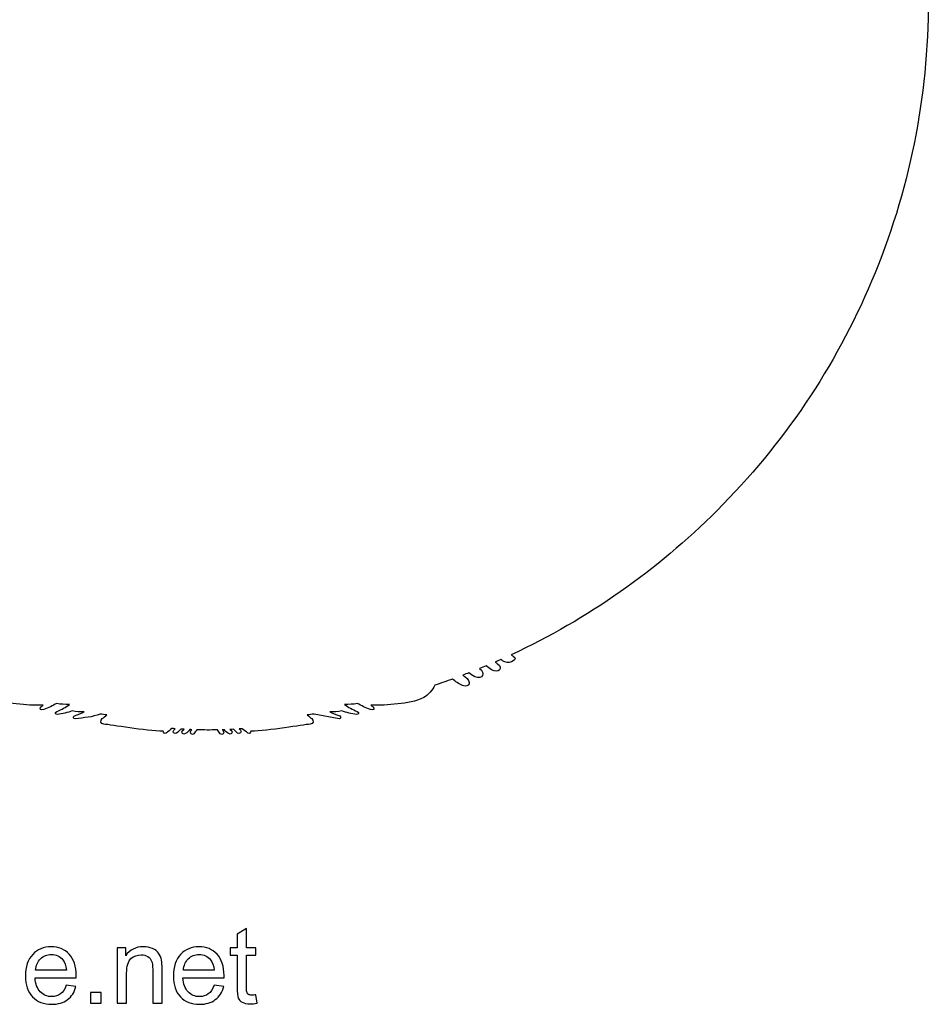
# Model space of a CAD drawing. Header units: millimetres. Extents: x -482 to 545, y -423 to 387.
# Tile 141 of 256: x 363 to 545, y -423 to -225. Entities that reach past the tile are written whole.
import ezdxf

# ---------------------------------------------------------------- set-up
doc = ezdxf.new("R2010")
doc.units = ezdxf.units.MM
doc.header["$MEASUREMENT"] = 0
doc.layers.add('Layer 1', color=7, linetype='Continuous')

msp = doc.modelspace()

# ---------------------------------------------------------------- linework, layer by layer
at = {"layer": 'Layer 1'}
msp.add_open_spline([(533.7911, -164.9185), (526.4989, -147.6772), (516.0587, -132.1927), (502.7622, -118.8958), (502.7622, -118.8958), (489.4653, -105.5989), (473.9808, -95.1592), (456.7395, -87.8666), (456.7395, -87.8666), (438.8883, -80.3164), (419.9264, -76.4881), (400.3804, -76.4881), (400.3804, -76.4881), (380.8344, -76.4881), (361.8726, -80.3164), (344.0217, -87.8666), (344.0217, -87.8666), (326.7804, -95.1592), (311.2963, -105.5989), (297.999, -118.8958), (297.999, -118.8958), (284.7025, -132.1927), (274.2624, -147.6772), (266.9698, -164.9185), (266.9698, -164.9185), (259.4196, -182.7694), (255.5913, -201.7312), (255.5913, -221.2772), (255.5913, -221.2772), (255.5913, -240.8236), (259.4196, -259.7854), (266.9698, -277.636), (266.9698, -277.636), (274.2624, -294.8776), (284.7025, -310.3617), (297.999, -323.659), (297.999, -323.659), (309.6118, -335.2717), (322.8946, -344.7025), (337.5574, -351.7634), (337.5574, -351.7634), (337.5574, -351.7637), (337.5571, -351.7644), (337.5571, -351.7644), (337.5571, -351.7644), (337.5804, -351.7757), (337.6033, -351.7863), (337.6266, -351.7973), (337.6266, -351.7973), (337.6583, -351.8128), (337.6901, -351.829), (337.7222, -351.8445), (337.7222, -351.8445), (337.7225, -351.8442), (337.7225, -351.8435), (337.7229, -351.8431), (337.7229, -351.8431), (338.2485, -352.0957), (338.7749, -352.3469), (339.3044, -352.5931), (339.3044, -352.5931), (339.1368, -352.7423), (338.9643, -352.863), (338.8299, -352.9335), (338.8299, -352.9335), (337.8996, -353.4246), (339.4444, -354.5168), (340.6072, -354.0335), (340.6072, -354.0335), (340.9226, -353.9023), (341.1822, -353.7358), (341.4041, -353.5481), (341.4041, -353.5481), (341.7837, -353.7174), (342.1629, -353.8864), (342.5439, -354.0526), (342.5439, -354.0526), (342.3862, -354.181), (342.225, -354.3002), (342.062, -354.4057), (342.062, -354.4057), (340.7758, -355.2375), (341.9534, -356.4603), (343.2463, -355.6238), (343.2463, -355.6238), (343.6506, -355.3628), (344.0182, -355.1), (344.3498, -354.8244), (344.3498, -354.8244), (344.7925, -355.0107), (345.236, -355.1949), (345.6801, -355.3765), (345.6801, -355.3765), (344.3699, -356.1315), (345.0469, -357.7864), (346.6305, -356.9947), (346.6305, -356.9947), (347.0972, -356.7612), (347.4832, -356.5051), (347.8095, -356.2253), (347.8095, -356.2253), (348.2057, -356.3802), (348.6025, -356.5329), (348.9998, -356.6839), (348.9998, -356.6839), (348.8851, -356.7809), (348.768, -356.8748), (348.6438, -356.9605), (348.6438, -356.9605), (347.1547, -357.9927), (347.6613, -359.3188), (349.0827, -358.7406), (349.0827, -358.7406), (349.8574, -358.4252), (350.528, -357.9899), (351.0917, -357.4615), (351.0917, -357.4615), (352.2764, -357.8908), (353.4652, -358.3046), (354.6587, -358.7022), (354.6587, -358.7022), (355.1437, -359.7182), (355.8546, -360.5885), (356.8911, -361.1737), (356.8911, -361.1737), (358.4433, -362.0511), (360.362, -362.2328), (362.1016, -362.436), (362.1016, -362.436), (364.0916, -362.6685), (365.5595, -362.787), (367.4853, -362.7136), (367.4853, -362.7136), (367.3502, -362.8251), (367.2119, -362.939), (367.0655, -363.0583), (367.0655, -363.0583), (366.6768, -363.3754), (366.9008, -363.864), (367.5947, -363.5934), (367.5947, -363.5934), (368.5278, -363.2294), (369.3921, -362.8311), (370.2052, -362.3721), (370.2052, -362.3721), (371.029, -362.5453), (371.9042, -362.5873), (372.7551, -362.569), (372.7551, -362.569), (372.0372, -363.1151), (371.2149, -363.5977), (370.2292, -363.9889), (370.2292, -363.9889), (369.777, -364.1688), (369.9223, -364.6327), (370.3524, -364.5749), (370.3524, -364.5749), (371.374, -364.4366), (372.3836, -364.1914), (373.3404, -363.8407), (373.3404, -363.8407), (374.1059, -364.0122), (374.9194, -364.0672), (375.7185, -364.0619), (375.7185, -364.0619), (375.1794, -364.3283), (374.5391, -364.5914), (373.75, -364.8723), (373.75, -364.8723), (373.4402, -364.9901), (373.5323, -365.496), (373.8875, -365.4501), (373.8875, -365.4501), (375.68, -365.218), (377.397, -365.1428), (378.9047, -364.4849), (378.9047, -364.4849), (379.3591, -364.553), (379.8142, -364.6172), (380.2696, -364.6803), (380.2696, -364.6803), (379.9663, -364.9358), (379.6597, -365.1781), (379.3549, -365.4039), (379.3549, -365.4039), (378.8818, -365.7546), (379.0134, -366.4975), (379.6872, -366.5384), (379.6872, -366.5384), (381.1011, -366.6234), (388.0886, -367.8906), (391.5748, -367.9234), (391.5748, -367.9234), (391.573, -368.2258), (391.8662, -368.5189), (392.1731, -368.2967), (392.1731, -368.2967), (392.6013, -368.0003), (392.9838, -367.6994), (393.3408, -367.3904), (393.3408, -367.3904), (393.5591, -367.408), (393.7771, -367.4271), (393.9955, -367.4433), (393.9955, -367.4433), (393.895, -367.5361), (393.7941, -367.6289), (393.689, -367.7227), (393.689, -367.7227), (393.2878, -368.0818), (393.8802, -368.6703), (394.2795, -368.3132), (394.2795, -368.3132), (394.578, -368.0465), (394.8556, -367.7837), (395.1191, -367.5177), (395.1191, -367.5177), (395.3484, -367.5318), (395.5781, -367.5453), (395.8074, -367.5576), (395.8074, -367.5576), (395.7044, -367.65), (395.5978, -367.7389), (395.4867, -367.825), (395.4867, -367.825), (395.0623, -368.1538), (395.6571, -368.7405), (396.0773, -368.4156), (396.0773, -368.4156), (396.3888, -368.1743), (396.6682, -367.903), (396.9215, -367.6116), (396.9215, -367.6116), (397.058, -367.6172), (397.1942, -367.6211), (397.3307, -367.626), (397.3307, -367.626), (397.2679, -367.7051), (397.2044, -367.7841), (397.1377, -367.861), (397.1377, -367.861), (396.7878, -368.2656), (397.3762, -368.8583), (397.7283, -368.4512), (397.7283, -368.4512), (397.9459, -368.2), (398.1347, -367.9351), (398.3051, -367.6613), (398.3051, -367.6613), (399.6918, -367.698), (401.0786, -367.7029), (402.465, -367.6754), (402.465, -367.6754), (402.6333, -367.9446), (402.8192, -368.2046), (403.033, -368.4512), (403.033, -368.4512), (403.3854, -368.8583), (403.9738, -368.2656), (403.6235, -367.861), (403.6235, -367.861), (403.5621, -367.7901), (403.5046, -367.7174), (403.4464, -367.6451), (403.4464, -367.6451), (403.5833, -367.6409), (403.7202, -367.637), (403.8571, -367.632), (403.8571, -367.632), (404.1061, -367.9157), (404.3799, -368.1799), (404.684, -368.4156), (404.684, -368.4156), (405.1038, -368.7405), (405.6989, -368.1538), (405.2745, -367.825), (405.2745, -367.825), (405.175, -367.7481), (405.0801, -367.668), (404.9874, -367.5858), (404.9874, -367.5858), (405.2153, -367.5749), (405.4435, -367.5608), (405.6714, -367.5481), (405.6714, -367.5481), (405.9261, -367.8035), (406.1949, -368.0564), (406.4814, -368.3132), (406.4814, -368.3132), (406.8811, -368.6703), (407.4737, -368.0818), (407.0719, -367.7227), (407.0719, -367.7227), (406.9809, -367.6412), (406.8941, -367.5608), (406.8066, -367.4803), (406.8066, -367.4803), (407.0257, -367.4652), (407.2444, -367.4458), (407.4635, -367.4288), (407.4635, -367.4288), (407.8082, -367.7245), (408.1775, -368.0127), (408.5882, -368.2967), (408.5882, -368.2967), (408.8951, -368.5189), (409.1882, -368.2258), (409.1861, -367.9234), (409.1861, -367.9234), (412.6726, -367.8906), (419.6601, -366.6234), (421.074, -366.5384), (421.074, -366.5384), (421.7478, -366.4975), (421.8798, -365.7546), (421.4067, -365.4039), (421.4067, -365.4039), (421.1016, -365.1781), (420.795, -364.9358), (420.4916, -364.6803), (420.4916, -364.6803), (420.9467, -364.6172), (421.4021, -364.553), (421.8565, -364.4849), (421.8565, -364.4849), (421.8565, -364.4849), (426.8737, -365.4501), (426.8737, -365.4501), (426.8737, -365.4501), (427.2293, -365.496), (427.321, -364.9901), (427.0113, -364.8723), (427.0113, -364.8723), (426.2221, -364.5914), (425.5818, -364.3283), (425.0428, -364.0619), (425.0428, -364.0619), (425.8418, -364.0672), (426.6557, -364.0122), (427.4212, -363.8407), (427.4212, -363.8407), (428.3776, -364.1914), (429.3869, -364.4366), (430.4089, -364.5749), (430.4089, -364.5749), (430.8389, -364.6327), (430.9839, -364.1688), (430.5317, -363.9889), (430.5317, -363.9889), (429.5463, -363.5977), (428.724, -363.1151), (428.0065, -362.569), (428.0065, -362.569), (428.857, -362.5873), (429.7323, -362.5453), (430.556, -362.3721), (430.556, -362.3721), (431.3691, -362.8311), (432.2331, -363.2294), (433.1669, -363.5934), (433.1669, -363.5934), (433.8605, -363.864), (434.0841, -363.3754), (433.6957, -363.0583), (433.6957, -363.0583), (433.5497, -362.939), (433.411, -362.8251), (433.2759, -362.7136), (433.2759, -362.7136), (435.2014, -362.787), (436.6693, -362.6685), (438.6597, -362.436), (438.6597, -362.436), (440.3996, -362.2328), (442.3176, -362.0511), (443.8702, -361.1737), (443.8702, -361.1737), (444.9066, -360.5885), (445.6178, -359.7182), (446.1029, -358.7022), (446.1029, -358.7022), (447.2957, -358.3046), (448.4852, -357.8908), (449.6695, -357.4615), (449.6695, -357.4615), (450.2336, -357.9899), (450.9039, -358.4252), (451.6786, -358.7406), (451.6786, -358.7406), (453.1003, -359.3188), (453.6061, -357.9927), (452.1171, -356.9605), (452.1171, -356.9605), (451.9932, -356.8748), (451.8758, -356.7809), (451.7618, -356.6839), (451.7618, -356.6839), (452.159, -356.5329), (452.5559, -356.3802), (452.9521, -356.2253), (452.9521, -356.2253), (453.2781, -356.5051), (453.664, -356.7612), (454.1307, -356.9947), (454.1307, -356.9947), (455.7143, -357.7864), (456.3917, -356.1315), (455.0811, -355.3765), (455.0811, -355.3765), (455.5253, -355.1949), (455.9683, -355.0107), (456.4114, -354.8244), (456.4114, -354.8244), (456.7434, -355.1), (457.111, -355.3628), (457.5149, -355.6238), (457.5149, -355.6238), (458.8075, -356.4603), (459.9854, -355.2375), (458.6995, -354.4057), (458.6995, -354.4057), (458.5362, -354.3002), (458.3753, -354.181), (458.2173, -354.0526), (458.2173, -354.0526), (458.5983, -353.8864), (458.9779, -353.7174), (459.3568, -353.5481), (459.3568, -353.5481), (459.579, -353.7358), (459.8387, -353.9023), (460.1544, -354.0335), (460.1544, -354.0335), (461.3172, -354.5168), (462.8616, -353.4246), (461.931, -352.9335), (461.931, -352.9335), (461.7966, -352.863), (461.6248, -352.7423), (461.4569, -352.5931), (461.4569, -352.5931), (476.8136, -345.448), (490.6894, -335.7314), (502.7622, -323.659), (502.7622, -323.659), (516.0587, -310.3617), (526.4989, -294.8776), (533.7911, -277.636), (533.7911, -277.636), (541.3416, -259.7854), (545.17, -240.8236), (545.17, -221.2772), (545.17, -221.2772), (545.17, -201.7312), (541.3416, -182.7694), (533.7911, -164.9185)], degree=3, knots=[0, 0, 0, 0, 0.00869565, 0.00869565, 0.00869565, 0.00869565, 0.0173913, 0.0173913, 0.0173913, 0.0173913, 0.02608696, 0.02608696, 0.02608696, 0.02608696, 0.03478261, 0.03478261, 0.03478261, 0.03478261, 0.04347826, 0.04347826, 0.04347826, 0.04347826, 0.05217391, 0.05217391, 0.05217391, 0.05217391, 0.06086957, 0.06086957, 0.06086957, 0.06086957, 0.06956522, 0.06956522, 0.06956522, 0.06956522, 0.07826087, 0.07826087, 0.07826087, 0.07826087, 0.08695652, 0.08695652, 0.08695652, 0.08695652, 0.09565217, 0.09565217, 0.09565217, 0.09565217, 0.10434783, 0.10434783, 0.10434783, 0.10434783, 0.11304348, 0.11304348, 0.11304348, 0.11304348, 0.12173913, 0.12173913, 0.12173913, 0.12173913, 0.13043478, 0.13043478, 0.13043478, 0.13043478, 0.13913043, 0.13913043, 0.13913043, 0.13913043, 0.14782609, 0.14782609, 0.14782609, 0.14782609, 0.15652174, 0.15652174, 0.15652174, 0.15652174, 0.16521739, 0.16521739, 0.16521739, 0.16521739, 0.17391304, 0.17391304, 0.17391304, 0.17391304, 0.1826087, 0.1826087, 0.1826087, 0.1826087, 0.19130435, 0.19130435, 0.19130435, 0.19130435, 0.2, 0.2, 0.2, 0.2, 0.20869565, 0.20869565, 0.20869565, 0.20869565, 0.2173913, 0.2173913, 0.2173913, 0.2173913, 0.22608696, 0.22608696, 0.22608696, 0.22608696, 0.23478261, 0.23478261, 0.23478261, 0.23478261, 0.24347826, 0.24347826, 0.24347826, 0.24347826, 0.25217391, 0.25217391, 0.25217391, 0.25217391, 0.26086957, 0.26086957, 0.26086957, 0.26086957, 0.26956522, 0.26956522, 0.26956522, 0.26956522, 0.27826087, 0.27826087, 0.27826087, 0.27826087, 0.28695652, 0.28695652, 0.28695652, 0.28695652, 0.29565217, 0.29565217, 0.29565217, 0.29565217, 0.30434783, 0.30434783, 0.30434783, 0.30434783, 0.31304348, 0.31304348, 0.31304348, 0.31304348, 0.32173913, 0.32173913, 0.32173913, 0.32173913, 0.33043478, 0.33043478, 0.33043478, 0.33043478, 0.33913043, 0.33913043, 0.33913043, 0.33913043, 0.34782609, 0.34782609, 0.34782609, 0.34782609, 0.35652174, 0.35652174, 0.35652174, 0.35652174, 0.36521739, 0.36521739, 0.36521739, 0.36521739, 0.37391304, 0.37391304, 0.37391304, 0.37391304, 0.3826087, 0.3826087, 0.3826087, 0.3826087, 0.39130435, 0.39130435, 0.39130435, 0.39130435, 0.4, 0.4, 0.4, 0.4, 0.40869565, 0.40869565, 0.40869565, 0.40869565, 0.4173913, 0.4173913, 0.4173913, 0.4173913, 0.42608696, 0.42608696, 0.42608696, 0.42608696, 0.43478261, 0.43478261, 0.43478261, 0.43478261, 0.44347826, 0.44347826, 0.44347826, 0.44347826, 0.45217391, 0.45217391, 0.45217391, 0.45217391, 0.46086957, 0.46086957, 0.46086957, 0.46086957, 0.46956522, 0.46956522, 0.46956522, 0.46956522, 0.47826087, 0.47826087, 0.47826087, 0.47826087, 0.48695652, 0.48695652, 0.48695652, 0.48695652, 0.49565217, 0.49565217, 0.49565217, 0.49565217, 0.50434783, 0.50434783, 0.50434783, 0.50434783, 0.51304348, 0.51304348, 0.51304348, 0.51304348, 0.52173913, 0.52173913, 0.52173913, 0.52173913, 0.53043478, 0.53043478, 0.53043478, 0.53043478, 0.53913043, 0.53913043, 0.53913043, 0.53913043, 0.54782609, 0.54782609, 0.54782609, 0.54782609, 0.55652174, 0.55652174, 0.55652174, 0.55652174, 0.56521739, 0.56521739, 0.56521739, 0.56521739, 0.57391304, 0.57391304, 0.57391304, 0.57391304, 0.5826087, 0.5826087, 0.5826087, 0.5826087, 0.59130435, 0.59130435, 0.59130435, 0.59130435, 0.6, 0.6, 0.6, 0.6, 0.60869565, 0.60869565, 0.60869565, 0.60869565, 0.6173913, 0.6173913, 0.6173913, 0.6173913, 0.62608696, 0.62608696, 0.62608696, 0.62608696, 0.63478261, 0.63478261, 0.63478261, 0.63478261, 0.64347826, 0.64347826, 0.64347826, 0.64347826, 0.65217391, 0.65217391, 0.65217391, 0.65217391, 0.66086957, 0.66086957, 0.66086957, 0.66086957, 0.66956522, 0.66956522, 0.66956522, 0.66956522, 0.67826087, 0.67826087, 0.67826087, 0.67826087, 0.68695652, 0.68695652, 0.68695652, 0.68695652, 0.69565217, 0.69565217, 0.69565217, 0.69565217, 0.70434783, 0.70434783, 0.70434783, 0.70434783, 0.71304348, 0.71304348, 0.71304348, 0.71304348, 0.72173913, 0.72173913, 0.72173913, 0.72173913, 0.73043478, 0.73043478, 0.73043478, 0.73043478, 0.73913043, 0.73913043, 0.73913043, 0.73913043, 0.74782609, 0.74782609, 0.74782609, 0.74782609, 0.75652174, 0.75652174, 0.75652174, 0.75652174, 0.76521739, 0.76521739, 0.76521739, 0.76521739, 0.77391304, 0.77391304, 0.77391304, 0.77391304, 0.7826087, 0.7826087, 0.7826087, 0.7826087, 0.79130435, 0.79130435, 0.79130435, 0.79130435, 0.8, 0.8, 0.8, 0.8, 0.80869565, 0.80869565, 0.80869565, 0.80869565, 0.8173913, 0.8173913, 0.8173913, 0.8173913, 0.82608696, 0.82608696, 0.82608696, 0.82608696, 0.83478261, 0.83478261, 0.83478261, 0.83478261, 0.84347826, 0.84347826, 0.84347826, 0.84347826, 0.85217391, 0.85217391, 0.85217391, 0.85217391, 0.86086957, 0.86086957, 0.86086957, 0.86086957, 0.86956522, 0.86956522, 0.86956522, 0.86956522, 0.87826087, 0.87826087, 0.87826087, 0.87826087, 0.88695652, 0.88695652, 0.88695652, 0.88695652, 0.89565217, 0.89565217, 0.89565217, 0.89565217, 0.90434783, 0.90434783, 0.90434783, 0.90434783, 0.91304348, 0.91304348, 0.91304348, 0.91304348, 0.92173913, 0.92173913, 0.92173913, 0.92173913, 0.93043478, 0.93043478, 0.93043478, 0.93043478, 0.93913043, 0.93913043, 0.93913043, 0.93913043, 0.94782609, 0.94782609, 0.94782609, 0.94782609, 0.95652174, 0.95652174, 0.95652174, 0.95652174, 0.96521739, 0.96521739, 0.96521739, 0.96521739, 0.97391304, 0.97391304, 0.97391304, 0.97391304, 0.9826087, 0.9826087, 0.9826087, 0.9826087, 1, 1, 1, 1], dxfattribs=at)
at = {"layer": 'Layer 1', "color": 250}
for points, knots in [([(410.1876, -420.8142), (410.1876, -420.8142), (410.4437, -422.4718), (410.4437, -422.4718), (410.4437, -422.4718), (409.9173, -422.5821), (409.4441, -422.639), (409.0315, -422.639), (409.0315, -422.639), (408.3521, -422.639), (407.8256, -422.5323), (407.4486, -422.3153), (407.4486, -422.3153), (407.0751, -422.0983), (406.8118, -421.8173), (406.6589, -421.4651), (406.6589, -421.4651), (406.5059, -421.113), (406.4312, -420.3731), (406.4312, -419.2454), (406.4312, -419.2454), (406.4312, -419.2454), (406.4312, -412.8638), (406.4312, -412.8638), (406.4312, -412.8638), (406.4312, -412.8638), (405.0439, -412.8638), (405.0439, -412.8638), (405.0439, -412.8638), (405.0439, -412.8638), (405.0439, -411.4125), (405.0439, -411.4125), (405.0439, -411.4125), (405.0439, -411.4125), (406.4312, -411.4125), (406.4312, -411.4125), (406.4312, -411.4125), (406.4312, -411.4125), (406.4312, -408.6734), (406.4312, -408.6734), (406.4312, -408.6734), (406.4312, -408.6734), (408.3094, -407.5458), (408.3094, -407.5458), (408.3094, -407.5458), (408.3094, -407.5458), (408.3094, -411.4125), (408.3094, -411.4125), (408.3094, -411.4125), (408.3094, -411.4125), (410.1876, -411.4125), (410.1876, -411.4125), (410.1876, -411.4125), (410.1876, -411.4125), (410.1876, -412.8638), (410.1876, -412.8638), (410.1876, -412.8638), (410.1876, -412.8638), (408.3094, -412.8638), (408.3094, -412.8638), (408.3094, -412.8638), (408.3094, -412.8638), (408.3094, -419.3521), (408.3094, -419.3521), (408.3094, -419.3521), (408.3094, -419.8893), (408.3414, -420.2343), (408.409, -420.3873), (408.409, -420.3873), (408.473, -420.5403), (408.5797, -420.6612), (408.7292, -420.7537), (408.7292, -420.7537), (408.8786, -420.8426), (409.092, -420.8889), (409.3694, -420.8889), (409.3694, -420.8889), (409.5758, -420.8889), (409.8497, -420.864), (410.1876, -420.8142)], [0, 0, 0, 0, 0.04761905, 0.04761905, 0.04761905, 0.04761905, 0.0952381, 0.0952381, 0.0952381, 0.0952381, 0.14285714, 0.14285714, 0.14285714, 0.14285714, 0.19047619, 0.19047619, 0.19047619, 0.19047619, 0.23809524, 0.23809524, 0.23809524, 0.23809524, 0.28571429, 0.28571429, 0.28571429, 0.28571429, 0.33333333, 0.33333333, 0.33333333, 0.33333333, 0.38095238, 0.38095238, 0.38095238, 0.38095238, 0.42857143, 0.42857143, 0.42857143, 0.42857143, 0.47619048, 0.47619048, 0.47619048, 0.47619048, 0.52380952, 0.52380952, 0.52380952, 0.52380952, 0.57142857, 0.57142857, 0.57142857, 0.57142857, 0.61904762, 0.61904762, 0.61904762, 0.61904762, 0.66666667, 0.66666667, 0.66666667, 0.66666667, 0.71428571, 0.71428571, 0.71428571, 0.71428571, 0.76190476, 0.76190476, 0.76190476, 0.76190476, 0.80952381, 0.80952381, 0.80952381, 0.80952381, 0.85714286, 0.85714286, 0.85714286, 0.85714286, 0.9047619, 0.9047619, 0.9047619, 0.9047619, 1, 1, 1, 1]), ([(372.1254, -418.9039), (372.1254, -418.9039), (374.0677, -419.1601), (374.0677, -419.1601), (374.0677, -419.1601), (373.7653, -420.2877), (373.1997, -421.1663), (372.3744, -421.7888), (372.3744, -421.7888), (371.5492, -422.4113), (370.4962, -422.7244), (369.2121, -422.7244), (369.2121, -422.7244), (367.5971, -422.7244), (366.3165, -422.2264), (365.3703, -421.2304), (365.3703, -421.2304), (364.4241, -420.2379), (363.951, -418.8399), (363.951, -417.0435), (363.951, -417.0435), (363.951, -415.1867), (364.4277, -413.7424), (365.3846, -412.718), (365.3846, -412.718), (366.3414, -411.6899), (367.5829, -411.1777), (369.1089, -411.1777), (369.1089, -411.1777), (370.5852, -411.1777), (371.7911, -411.6793), (372.7266, -412.686), (372.7266, -412.686), (373.6622, -413.6926), (374.1317, -415.1084), (374.1317, -416.9333), (374.1317, -416.9333), (374.1317, -417.0435), (374.1281, -417.2107), (374.121, -417.4313), (374.121, -417.4313), (374.121, -417.4313), (365.8719, -417.4313), (365.8719, -417.4313), (365.8719, -417.4313), (365.943, -418.6443), (366.2845, -419.5763), (366.9035, -420.2201), (366.9035, -420.2201), (367.5189, -420.864), (368.2908, -421.1877), (369.2121, -421.1877), (369.2121, -421.1877), (369.8986, -421.1877), (370.4856, -421.0062), (370.9694, -420.6434), (370.9694, -420.6434), (371.4567, -420.2806), (371.8409, -419.7008), (372.1254, -418.9039)], [0, 0, 0, 0, 0.0625, 0.0625, 0.0625, 0.0625, 0.125, 0.125, 0.125, 0.125, 0.1875, 0.1875, 0.1875, 0.1875, 0.25, 0.25, 0.25, 0.25, 0.3125, 0.3125, 0.3125, 0.3125, 0.375, 0.375, 0.375, 0.375, 0.4375, 0.4375, 0.4375, 0.4375, 0.5, 0.5, 0.5, 0.5, 0.5625, 0.5625, 0.5625, 0.5625, 0.625, 0.625, 0.625, 0.625, 0.6875, 0.6875, 0.6875, 0.6875, 0.75, 0.75, 0.75, 0.75, 0.8125, 0.8125, 0.8125, 0.8125, 0.875, 0.875, 0.875, 0.875, 1, 1, 1, 1]), ([(365.9786, -415.8946), (365.9786, -415.8946), (372.1468, -415.8946), (372.1468, -415.8946), (372.1468, -415.8946), (372.065, -414.9626), (371.8266, -414.2654), (371.4389, -413.7994), (371.4389, -413.7994), (370.8449, -413.0772), (370.0694, -412.7144), (369.1196, -412.7144), (369.1196, -412.7144), (368.2588, -412.7144), (367.5367, -413.0025), (366.9497, -413.5788), (366.9497, -413.5788), (366.3663, -414.1551), (366.0426, -414.927), (365.9786, -415.8946)], [0, 0, 0, 0, 0.16666667, 0.16666667, 0.16666667, 0.16666667, 0.33333333, 0.33333333, 0.33333333, 0.33333333, 0.5, 0.5, 0.5, 0.5, 0.66666667, 0.66666667, 0.66666667, 0.66666667, 1, 1, 1, 1]), ([(382.3703, -422.4896), (382.3703, -422.4896), (382.3703, -411.4125), (382.3703, -411.4125), (382.3703, -411.4125), (382.3703, -411.4125), (384.0564, -411.4125), (384.0564, -411.4125), (384.0564, -411.4125), (384.0564, -411.4125), (384.0564, -412.9848), (384.0564, -412.9848), (384.0564, -412.9848), (384.8674, -411.7789), (386.0413, -411.1777), (387.5744, -411.1777), (387.5744, -411.1777), (388.2432, -411.1777), (388.855, -411.2986), (389.4135, -411.537), (389.4135, -411.537), (389.972, -411.7753), (390.3917, -412.0919), (390.6692, -412.4796), (390.6692, -412.4796), (390.9467, -412.8674), (391.1423, -413.3298), (391.2526, -413.8634), (391.2526, -413.8634), (391.3202, -414.212), (391.3557, -414.8203), (391.3557, -415.6882), (391.3557, -415.6882), (391.3557, -415.6882), (391.3557, -422.4896), (391.3557, -422.4896), (391.3557, -422.4896), (391.3557, -422.4896), (389.4775, -422.4896), (389.4775, -422.4896), (389.4775, -422.4896), (389.4775, -422.4896), (389.4775, -415.7594), (389.4775, -415.7594), (389.4775, -415.7594), (389.4775, -414.9946), (389.4064, -414.4219), (389.2605, -414.0448), (389.2605, -414.0448), (389.1147, -413.6677), (388.855, -413.3654), (388.4851, -413.1377), (388.4851, -413.1377), (388.1151, -412.9136), (387.6776, -412.7998), (387.1796, -412.7998), (387.1796, -412.7998), (386.3828, -412.7998), (385.6962, -413.0523), (385.1164, -413.561), (385.1164, -413.561), (384.5366, -414.0662), (384.2485, -415.0302), (384.2485, -416.4459), (384.2485, -416.4459), (384.2485, -416.4459), (384.2485, -422.4896), (384.2485, -422.4896), (384.2485, -422.4896), (384.2485, -422.4896), (382.3703, -422.4896), (382.3703, -422.4896)], [0, 0, 0, 0, 0.05263158, 0.05263158, 0.05263158, 0.05263158, 0.10526316, 0.10526316, 0.10526316, 0.10526316, 0.15789474, 0.15789474, 0.15789474, 0.15789474, 0.21052632, 0.21052632, 0.21052632, 0.21052632, 0.26315789, 0.26315789, 0.26315789, 0.26315789, 0.31578947, 0.31578947, 0.31578947, 0.31578947, 0.36842105, 0.36842105, 0.36842105, 0.36842105, 0.42105263, 0.42105263, 0.42105263, 0.42105263, 0.47368421, 0.47368421, 0.47368421, 0.47368421, 0.52631579, 0.52631579, 0.52631579, 0.52631579, 0.57894737, 0.57894737, 0.57894737, 0.57894737, 0.63157895, 0.63157895, 0.63157895, 0.63157895, 0.68421053, 0.68421053, 0.68421053, 0.68421053, 0.73684211, 0.73684211, 0.73684211, 0.73684211, 0.78947368, 0.78947368, 0.78947368, 0.78947368, 0.84210526, 0.84210526, 0.84210526, 0.84210526, 0.89473684, 0.89473684, 0.89473684, 0.89473684, 1, 1, 1, 1]), ([(401.7961, -418.9039), (401.7961, -418.9039), (403.7384, -419.1601), (403.7384, -419.1601), (403.7384, -419.1601), (403.436, -420.2877), (402.8704, -421.1663), (402.0451, -421.7888), (402.0451, -421.7888), (401.2199, -422.4113), (400.1669, -422.7244), (398.8828, -422.7244), (398.8828, -422.7244), (397.2678, -422.7244), (395.9872, -422.2264), (395.041, -421.2304), (395.041, -421.2304), (394.0948, -420.2379), (393.6217, -418.8399), (393.6217, -417.0435), (393.6217, -417.0435), (393.6217, -415.1867), (394.0984, -413.7424), (395.0553, -412.718), (395.0553, -412.718), (396.0121, -411.6899), (397.2536, -411.1777), (398.7796, -411.1777), (398.7796, -411.1777), (400.2559, -411.1777), (401.4618, -411.6793), (402.3973, -412.686), (402.3973, -412.686), (403.3329, -413.6926), (403.8024, -415.1084), (403.8024, -416.9333), (403.8024, -416.9333), (403.8024, -417.0435), (403.7988, -417.2107), (403.7917, -417.4313), (403.7917, -417.4313), (403.7917, -417.4313), (395.5426, -417.4313), (395.5426, -417.4313), (395.5426, -417.4313), (395.6137, -418.6443), (395.9552, -419.5763), (396.5742, -420.2201), (396.5742, -420.2201), (397.1896, -420.864), (397.9615, -421.1877), (398.8828, -421.1877), (398.8828, -421.1877), (399.5693, -421.1877), (400.1563, -421.0062), (400.6401, -420.6434), (400.6401, -420.6434), (401.1274, -420.2806), (401.5116, -419.7008), (401.7961, -418.9039)], [0, 0, 0, 0, 0.0625, 0.0625, 0.0625, 0.0625, 0.125, 0.125, 0.125, 0.125, 0.1875, 0.1875, 0.1875, 0.1875, 0.25, 0.25, 0.25, 0.25, 0.3125, 0.3125, 0.3125, 0.3125, 0.375, 0.375, 0.375, 0.375, 0.4375, 0.4375, 0.4375, 0.4375, 0.5, 0.5, 0.5, 0.5, 0.5625, 0.5625, 0.5625, 0.5625, 0.625, 0.625, 0.625, 0.625, 0.6875, 0.6875, 0.6875, 0.6875, 0.75, 0.75, 0.75, 0.75, 0.8125, 0.8125, 0.8125, 0.8125, 0.875, 0.875, 0.875, 0.875, 1, 1, 1, 1]), ([(395.6493, -415.8946), (395.6493, -415.8946), (401.8175, -415.8946), (401.8175, -415.8946), (401.8175, -415.8946), (401.7357, -414.9626), (401.4973, -414.2654), (401.1096, -413.7994), (401.1096, -413.7994), (400.5156, -413.0772), (399.7401, -412.7144), (398.7903, -412.7144), (398.7903, -412.7144), (397.9295, -412.7144), (397.2074, -413.0025), (396.6204, -413.5788), (396.6204, -413.5788), (396.037, -414.1551), (395.7133, -414.927), (395.6493, -415.8946)], [0, 0, 0, 0, 0.16666667, 0.16666667, 0.16666667, 0.16666667, 0.33333333, 0.33333333, 0.33333333, 0.33333333, 0.5, 0.5, 0.5, 0.5, 0.66666667, 0.66666667, 0.66666667, 0.66666667, 1, 1, 1, 1]), ([(376.9739, -422.4896), (376.9739, -422.4896), (376.9739, -420.3553), (376.9739, -420.3553), (376.9739, -420.3553), (376.9739, -420.3553), (379.1083, -420.3553), (379.1083, -420.3553), (379.1083, -420.3553), (379.1083, -420.3553), (379.1083, -422.4896), (379.1083, -422.4896), (379.1083, -422.4896), (379.1083, -422.4896), (376.9739, -422.4896), (376.9739, -422.4896)], [0, 0, 0, 0, 0.2, 0.2, 0.2, 0.2, 0.4, 0.4, 0.4, 0.4, 0.6, 0.6, 0.6, 0.6, 1, 1, 1, 1])]:
    msp.add_open_spline(points, degree=3, knots=knots, dxfattribs=at)

doc.saveas('drawing.dxf')
